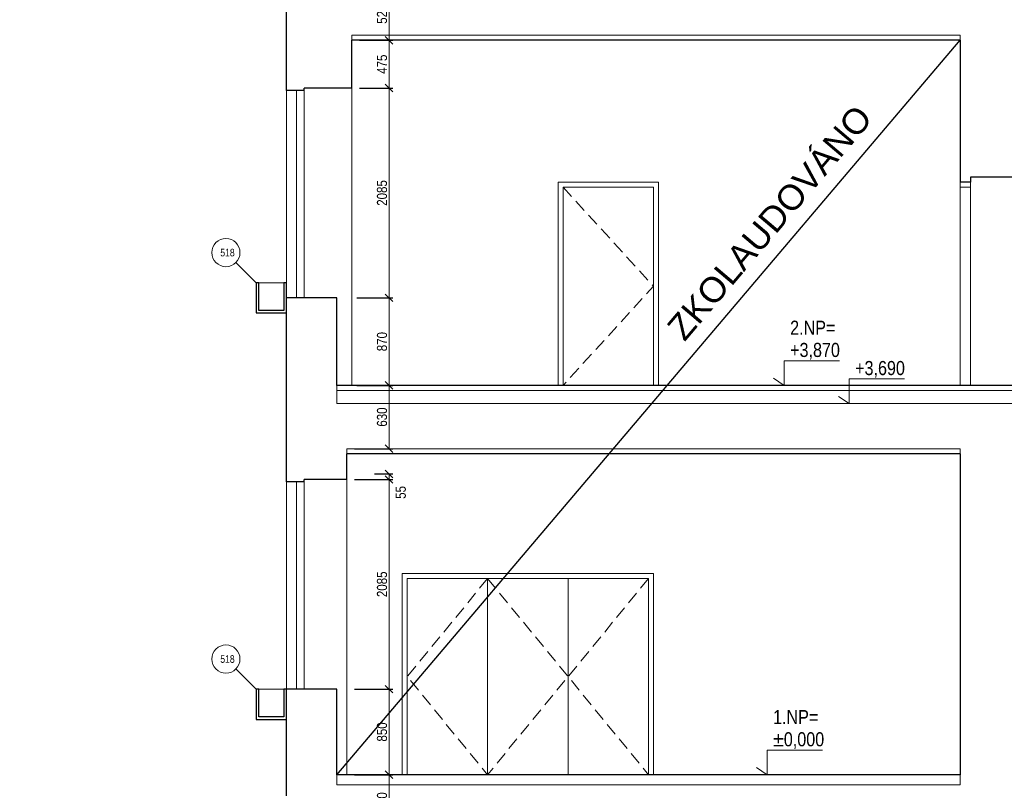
# Model space of a CAD drawing. Header units: millimetres. Extents: x -300958 to -108039, y 30118 to 292543.
# Tile 9 of 256: x -235785 to -225995, y 44214 to 51874. Entities that reach past the tile are written whole.
import ezdxf
from ezdxf.enums import TextEntityAlignment as Align

# ---------------------------------------------------------------- set-up
doc = ezdxf.new("R2010")
doc.units = ezdxf.units.MM
doc.header["$MEASUREMENT"] = 0
doc.linetypes.add('HIDDEN', pattern=[0.375, 0.25, -0.125])
doc.layers.get('0').update_dxf_attribs({"lineweight": 13})
doc.layers.get('Defpoints').update_dxf_attribs({"color": 3, "lineweight": 13})
for name, color, linetype, lineweight in [('dims', 7, 'Continuous', 9), ('ETAPY', 7, 'Continuous', 0), ('Materiály', 1, 'Continuous', 13), ('navrh', 1, 'Continuous', 9), ('PSV', 7, 'Continuous', 13), ('tenka', 7, 'Continuous', 13), ('výškové kóty', 7, 'Continuous', 13), ('walls', 7, 'Continuous', 13)]:
    doc.layers.add(name, color=color, linetype=linetype, lineweight=lineweight)
doc.styles.add('GENERATED_STYLE_8', font='arial.ttf')
doc.styles.add('STYLE-0', font='ARIALN.TTF')
doc.dimstyles.new('arch', dxfattribs={"dimscale": 50, "dimtxt": 2.5, "dimasz": 2.5, "dimexe": 1.25, "dimexo": 0.9, "dimtad": 1, "dimdec": 0, "dimtxsty": 'STYLE-0', "dimblk": 'ARCHTICK', "dimcen": 2.5, "dimadec": 0, "dimazin": 0, "dimtfac": 1, "dimtdec": 0, "dimtmove": 2, "dimatfit": 3, "dimldrblk": 'ARCHTICK', "dimfxl": 0, "dimarcsym": 0})

# ---------------------------------------------------------------- blocks, each defined once
blk = doc.blocks.new('_ArchTick')
at = {"color": 0, "linetype": 'ByBlock', "flags": 128}
blk.add_lwpolyline([(-0.5, -0.5), (0.5, 0.5)], dxfattribs=at)
blk = doc.blocks.new('*D711')
at = {"layer": 'Defpoints', "color": 0, "linetype": 'Continuous'}
for p in [(-232332, 52188.8), (-232482.6, 51668.8), (-232112.6, 51668.8)]:
    blk.add_point(p, dxfattribs=at)
at = {"layer": 'dims', "color": 0, "linetype": 'Continuous', "lineweight": -2}
for p, q in [((-232257, 52188.8), (-232075.1, 52188.8)), ((-232407.6, 51668.8), (-232075.1, 51668.8))]:
    blk.add_line(p, q, dxfattribs=at)
at = {"layer": 'dims', "linetype": 'Continuous', "lineweight": 0}
blk.add_line((-232112.6, 52188.8), (-232112.6, 51668.8), dxfattribs=at)
at = {"layer": 'dims', "linetype": 'Continuous', "lineweight": 0, "xscale": 75, "yscale": 75, "zscale": 75}
for p, rotation in [((-232112.6, 52188.8), 90), ((-232112.6, 51668.8), 270)]:
    blk.add_blockref('_ArchTick', p, dxfattribs=dict(at, rotation=rotation))
at = {"layer": 'dims', "color": 0, "linetype": 'Continuous', "insert": (-232182.4, 51928.8), "char_height": 100, "attachment_point": 5, "rotation": 90, "style": 'STYLE-0'}
blk.add_mtext('520', dxfattribs=at)
blk = doc.blocks.new('*D712')
at = {"layer": 'Defpoints', "color": 0, "linetype": 'Continuous'}
for p in [(-232332, 51668.8), (-232482.6, 51193.8), (-232112.6, 51193.8)]:
    blk.add_point(p, dxfattribs=at)
at = {"layer": 'dims', "color": 0, "linetype": 'Continuous', "lineweight": -2}
for p, q in [((-232257, 51668.8), (-232075.1, 51668.8)), ((-232407.6, 51193.8), (-232075.1, 51193.8))]:
    blk.add_line(p, q, dxfattribs=at)
at = {"layer": 'dims', "linetype": 'Continuous', "lineweight": 0}
blk.add_line((-232112.6, 51668.8), (-232112.6, 51193.8), dxfattribs=at)
at = {"layer": 'dims', "linetype": 'Continuous', "lineweight": 0, "xscale": 75, "yscale": 75, "zscale": 75}
for p, rotation in [((-232112.6, 51668.8), 90), ((-232112.6, 51193.8), 270)]:
    blk.add_blockref('_ArchTick', p, dxfattribs=dict(at, rotation=rotation))
at = {"layer": 'dims', "color": 0, "linetype": 'Continuous', "insert": (-232182.2, 51431.3), "char_height": 100, "attachment_point": 5, "rotation": 90, "style": 'STYLE-0'}
blk.add_mtext('475', dxfattribs=at)
blk = doc.blocks.new('*D713')
at = {"layer": 'Defpoints', "color": 0, "linetype": 'Continuous'}
for p in [(-232332, 51193.8), (-232509.6, 49108.8), (-232112.6, 49108.8)]:
    blk.add_point(p, dxfattribs=at)
at = {"layer": 'dims', "color": 0, "linetype": 'Continuous', "lineweight": -2}
for p, q in [((-232257, 51193.8), (-232075.1, 51193.8)), ((-232434.6, 49108.8), (-232075.1, 49108.8))]:
    blk.add_line(p, q, dxfattribs=at)
at = {"layer": 'dims', "linetype": 'Continuous', "lineweight": 0}
blk.add_line((-232112.6, 51193.8), (-232112.6, 49108.8), dxfattribs=at)
at = {"layer": 'dims', "linetype": 'Continuous', "lineweight": 0, "xscale": 75, "yscale": 75, "zscale": 75}
for p, rotation in [((-232112.6, 51193.8), 90), ((-232112.6, 49108.8), 270)]:
    blk.add_blockref('_ArchTick', p, dxfattribs=dict(at, rotation=rotation))
at = {"layer": 'dims', "color": 0, "linetype": 'Continuous', "insert": (-232182.4, 50151.3), "char_height": 100, "attachment_point": 5, "rotation": 90, "style": 'STYLE-0'}
blk.add_mtext('2085', dxfattribs=at)
blk = doc.blocks.new('*D714')
at = {"layer": 'Defpoints', "color": 0, "linetype": 'Continuous'}
for p in [(-232332, 49108.8), (-232509.6, 48238.8), (-232112.6, 48238.8)]:
    blk.add_point(p, dxfattribs=at)
at = {"layer": 'dims', "color": 0, "linetype": 'Continuous', "lineweight": -2}
for p, q in [((-232257, 49108.8), (-232075.1, 49108.8)), ((-232434.6, 48238.8), (-232075.1, 48238.8))]:
    blk.add_line(p, q, dxfattribs=at)
at = {"layer": 'dims', "linetype": 'Continuous', "lineweight": 0}
blk.add_line((-232112.6, 49108.8), (-232112.6, 48238.8), dxfattribs=at)
at = {"layer": 'dims', "linetype": 'Continuous', "lineweight": 0, "xscale": 75, "yscale": 75, "zscale": 75}
for p, rotation in [((-232112.6, 49108.8), 90), ((-232112.6, 48238.8), 270)]:
    blk.add_blockref('_ArchTick', p, dxfattribs=dict(at, rotation=rotation))
at = {"layer": 'dims', "color": 0, "linetype": 'Continuous', "insert": (-232182.4, 48673.8), "char_height": 100, "attachment_point": 5, "rotation": 90, "style": 'STYLE-0'}
blk.add_mtext('870', dxfattribs=at)
blk = doc.blocks.new('*D715')
at = {"layer": 'Defpoints', "color": 0, "linetype": 'Continuous'}
for p in [(-232332, 48238.8), (-232532.6, 47608.8), (-232112.6, 47608.8)]:
    blk.add_point(p, dxfattribs=at)
at = {"layer": 'dims', "color": 0, "linetype": 'Continuous', "lineweight": -2}
for p, q in [((-232257, 48238.8), (-232075.1, 48238.8)), ((-232457.6, 47608.8), (-232075.1, 47608.8))]:
    blk.add_line(p, q, dxfattribs=at)
at = {"layer": 'dims', "linetype": 'Continuous', "lineweight": 0}
blk.add_line((-232112.6, 48238.8), (-232112.6, 47608.8), dxfattribs=at)
at = {"layer": 'dims', "linetype": 'Continuous', "lineweight": 0, "xscale": 75, "yscale": 75, "zscale": 75}
for p, rotation in [((-232112.6, 48238.8), 90), ((-232112.6, 47608.8), 270)]:
    blk.add_blockref('_ArchTick', p, dxfattribs=dict(at, rotation=rotation))
at = {"layer": 'dims', "color": 0, "linetype": 'Continuous', "insert": (-232182.4, 47923.8), "char_height": 100, "attachment_point": 5, "rotation": 90, "style": 'STYLE-0'}
blk.add_mtext('630', dxfattribs=at)
blk = doc.blocks.new('*D724')
at = {"layer": 'Defpoints', "color": 0, "linetype": 'Continuous'}
for p in [(-232532.6, 47303.8), (-232332, 47358.8), (-232112.6, 47303.8)]:
    blk.add_point(p, dxfattribs=at)
at = {"layer": 'dims', "color": 0, "linetype": 'Continuous', "lineweight": -2}
for p, q in [((-232457.6, 47303.8), (-232075.1, 47303.8)), ((-232257, 47358.8), (-232075.1, 47358.8))]:
    blk.add_line(p, q, dxfattribs=at)
at = {"layer": 'dims', "linetype": 'Continuous', "lineweight": 0}
blk.add_line((-232112.6, 47358.8), (-232112.6, 47303.8), dxfattribs=at)
at = {"layer": 'dims', "linetype": 'Continuous', "lineweight": 0, "xscale": 75, "yscale": 75, "zscale": 75}
for p, rotation in [((-232112.6, 47358.8), 90), ((-232112.6, 47303.8), 270)]:
    blk.add_blockref('_ArchTick', p, dxfattribs=dict(at, rotation=rotation))
at = {"layer": 'dims', "color": 0, "linetype": 'Continuous', "insert": (-231995.9, 47174.8), "char_height": 100, "attachment_point": 5, "rotation": 90, "style": 'STYLE-0'}
blk.add_mtext('55', dxfattribs=at)
blk = doc.blocks.new('*D725')
at = {"layer": 'Defpoints', "color": 0, "linetype": 'Continuous'}
for p in [(-232332, 47303.8), (-232532.6, 45218.8), (-232112.6, 45218.8)]:
    blk.add_point(p, dxfattribs=at)
at = {"layer": 'dims', "color": 0, "linetype": 'Continuous', "lineweight": -2}
for p, q in [((-232257, 47303.8), (-232075.1, 47303.8)), ((-232457.6, 45218.8), (-232075.1, 45218.8))]:
    blk.add_line(p, q, dxfattribs=at)
at = {"layer": 'dims', "linetype": 'Continuous', "lineweight": 0}
blk.add_line((-232112.6, 47303.8), (-232112.6, 45218.8), dxfattribs=at)
at = {"layer": 'dims', "linetype": 'Continuous', "lineweight": 0, "xscale": 75, "yscale": 75, "zscale": 75}
for p, rotation in [((-232112.6, 47303.8), 90), ((-232112.6, 45218.8), 270)]:
    blk.add_blockref('_ArchTick', p, dxfattribs=dict(at, rotation=rotation))
at = {"layer": 'dims', "color": 0, "linetype": 'Continuous', "insert": (-232182.4, 46261.3), "char_height": 100, "attachment_point": 5, "rotation": 90, "style": 'STYLE-0'}
blk.add_mtext('2085', dxfattribs=at)
blk = doc.blocks.new('*D726')
at = {"layer": 'Defpoints', "color": 0, "linetype": 'Continuous'}
for p in [(-232332, 45218.8), (-232532.6, 44368.8), (-232112.6, 44368.8)]:
    blk.add_point(p, dxfattribs=at)
at = {"layer": 'dims', "color": 0, "linetype": 'Continuous', "lineweight": -2}
for p, q in [((-232257, 45218.8), (-232075.1, 45218.8)), ((-232457.6, 44368.8), (-232075.1, 44368.8))]:
    blk.add_line(p, q, dxfattribs=at)
at = {"layer": 'dims', "linetype": 'Continuous', "lineweight": 0}
blk.add_line((-232112.6, 45218.8), (-232112.6, 44368.8), dxfattribs=at)
at = {"layer": 'dims', "linetype": 'Continuous', "lineweight": 0, "xscale": 75, "yscale": 75, "zscale": 75}
for p, rotation in [((-232112.6, 45218.8), 90), ((-232112.6, 44368.8), 270)]:
    blk.add_blockref('_ArchTick', p, dxfattribs=dict(at, rotation=rotation))
at = {"layer": 'dims', "color": 0, "linetype": 'Continuous', "insert": (-232182.4, 44793.8), "char_height": 100, "attachment_point": 5, "rotation": 90, "style": 'STYLE-0'}
blk.add_mtext('850', dxfattribs=at)
blk = doc.blocks.new('*D727')
at = {"layer": 'Defpoints', "color": 0, "linetype": 'Continuous'}
for p in [(-232332, 44368.8), (-232407.6, 43828.8), (-232112.6, 43828.8)]:
    blk.add_point(p, dxfattribs=at)
at = {"layer": 'dims', "color": 0, "linetype": 'Continuous', "lineweight": -2}
for p, q in [((-232257, 44368.8), (-232075.1, 44368.8)), ((-232332.6, 43828.8), (-232075.1, 43828.8))]:
    blk.add_line(p, q, dxfattribs=at)
at = {"layer": 'dims', "linetype": 'Continuous', "lineweight": 0}
blk.add_line((-232112.6, 44368.8), (-232112.6, 43828.8), dxfattribs=at)
at = {"layer": 'dims', "linetype": 'Continuous', "lineweight": 0, "xscale": 75, "yscale": 75, "zscale": 75}
for p, rotation in [((-232112.6, 44368.8), 90), ((-232112.6, 43828.8), 270)]:
    blk.add_blockref('_ArchTick', p, dxfattribs=dict(at, rotation=rotation))
at = {"layer": 'dims', "color": 0, "linetype": 'Continuous', "insert": (-232182.4, 44098.8), "char_height": 100, "attachment_point": 5, "rotation": 90, "style": 'STYLE-0'}
blk.add_mtext('540', dxfattribs=at)

msp = doc.modelspace()

# ---------------------------------------------------------------- hatches: boundary and pattern name
at = {"layer": 'Materiály', "linetype": 'Continuous'}
h = msp.add_hatch(dxfattribs=at)
h.set_pattern_fill('AR-SAND', color=256, scale=25, style=0)
h.set_pattern_definition([(37.5, (0, 0), (-1.574834, 48.170594), [0, -38, 0, -42.5, 0, -40.625]), (7.5, (0, 0), (44.244418, 70.553652), [0, -20.5, 0, -34.25, 0, -13.125]), (327.5, (-30.75, 0), (77.8535465, 0.141476), [0, -12.5, 0, -45, 0, -58.75]), (317.5, (-30.75, 0), (75.153165, 21.94189), [0, -6.25, 0, -29.5, 0, -33.75])])
h.paths.add_polyline_path([(-219232.6, 40918.8), (-222367.6, 40918.8), (-222367.6, 40798.8), (-219232.6, 40798.8)])
h.paths.add_polyline_path([(-222367.6, 40918.8), (-222542.6, 40918.8), (-222542.6, 40818.8), (-222898.7, 40818.8), (-222898.7, 40798.8), (-222367.6, 40798.8)])
h.paths.add_polyline_path([(-222898.7, 40818.8), (-226502.6, 40818.8), (-226502.6, 40718.8), (-223662.6, 40718.8), (-223662.6, 40798.8), (-222928.9, 40798.8)])
h.paths.add_polyline_path([(-222898.7, 40818.8), (-222928.9, 40798.8), (-222898.7, 40798.8)], flags=17)
h.paths.add_polyline_path([(-226502.6, 40818.8), (-229732.6, 40818.8), (-229732.6, 40718.8), (-226502.6, 40718.8)])
h.paths.add_polyline_path([(-229732.6, 40818.8), (-229982.6, 40818.8), (-229982.6, 40718.8), (-229732.6, 40718.8)])
h.paths.add_polyline_path([(-228618.5, 40586.4), (-228618.5, 40820.6), (-228466.4, 40820.6), (-228466.4, 40586.4)], flags=9)
h.paths.add_polyline_path([(-218115.5, 46156.5), (-218115.5, 46451.1), (-217963.3, 46451.1), (-217963.3, 46156.5)], flags=9)
h.paths.add_polyline_path([(-217865.5, 49448.5), (-217865.5, 49799.1), (-217713.3, 49799.1), (-217713.3, 49448.5)], flags=9)
h.paths.add_polyline_path([(-218115.5, 42671.5), (-218115.5, 42966.1), (-217963.3, 42966.1), (-217963.3, 42671.5)], flags=9)
h.paths.add_polyline_path([(-218115.5, 40575.3), (-218115.5, 40862.2), (-217963.3, 40862.2), (-217963.3, 40575.3)], flags=9)
h.paths.add_polyline_path([(-218136.8, 39800.3), (-218136.8, 40031.2), (-217984.6, 40031.2), (-217984.6, 39800.3)], flags=9)
h.paths.add_polyline_path([(-227176.8, 42400.8), (-227176.8, 42696.8), (-227024.7, 42696.8), (-227024.7, 42400.8)], flags=9)
h.paths.add_polyline_path([(-228618.5, 42400.8), (-228618.5, 42696.8), (-228466.4, 42696.8), (-228466.4, 42400.8)], flags=9)
h.paths.add_polyline_path([(-225570.1, 42355.8), (-225570.1, 42651.8), (-225418, 42651.8), (-225418, 42355.8)], flags=9)
h.paths.add_polyline_path([(-228618.5, 40138.1), (-228618.5, 40369), (-228466.4, 40369), (-228466.4, 40138.1)], flags=9)
h.paths.add_polyline_path([(-223678.5, 45816.5), (-223678.5, 46111.1), (-223526.3, 46111.1), (-223526.3, 45816.5)], flags=9)
h.paths.add_polyline_path([(-223678.5, 42455.8), (-223678.5, 42751.8), (-223526.3, 42751.8), (-223526.3, 42455.8)], flags=9)
h.paths.add_polyline_path([(-223678.5, 44036.7), (-223678.5, 44270.9), (-223526.3, 44270.9), (-223526.3, 44036.7)], flags=9)
h.paths.add_polyline_path([(-223678.5, 41315.7), (-223678.5, 41549.9), (-223526.3, 41549.9), (-223526.3, 41315.7)], flags=9)
h.paths.add_polyline_path([(-227074.3, 39380.3), (-227074.3, 39611.2), (-226922.2, 39611.2), (-226922.2, 39380.3)], flags=9)
h.paths.add_polyline_path([(-225483.3, 56100.3), (-224845.8, 56100.3), (-224845.8, 55862), (-225483.3, 55862)], flags=9)
h.paths.add_polyline_path([(-217799.5, 56100.3), (-217162, 56100.3), (-217162, 55862), (-217799.5, 55862)], flags=9)
h.paths.add_polyline_path([(-222994.5, 41275.8), (-222724.1, 41320.6), (-222749.2, 41471.7), (-223019.5, 41426.9)], flags=9)
h.paths.add_polyline_path([(-224212.8, 59339.5), (-222728.2, 59339.5), (-222728.2, 58991.3), (-224212.8, 58991.3)], flags=9)
h.paths.add_polyline_path([(-230100.7, 59346.6), (-228890.4, 59346.6), (-228890.3, 58998.4), (-230100.7, 58998.4)], flags=9)
h.paths.add_polyline_path([(-227728.3, 39096.1), (-227216.5, 39096.1), (-227216.5, 38857.8), (-227728.3, 38857.8)], flags=9)
h.paths.add_polyline_path([(-229521.5, 42668.8), (-228646.4, 42668.8), (-228646.4, 42177.8), (-229521.5, 42177.8)], flags=9)
h.paths.add_polyline_path([(-229322, 39948.7), (-228810.3, 39948.7), (-228810.3, 39710.5), (-229322, 39710.5)], flags=9)
h.paths.add_polyline_path([(-229285, 39872.4), (-227602.3, 39872.5), (-227602.3, 39524.3), (-229285, 39524.3)], flags=9)
h.paths.add_polyline_path([(-231871.2, 39605.7), (-230192.3, 39605.7), (-230192.3, 38829), (-231871.2, 38829)], flags=9)
h.paths.add_polyline_path([(-229212.6, 39430.4), (-228112.8, 39430.4), (-228112.8, 38939.4), (-229212.6, 38939.4)], flags=9)
h.paths.add_polyline_path([(-233846.9, 39398.6), (-232194.7, 39398.7), (-232194.7, 39050.5), (-233846.9, 39050.5)], flags=9)
h.paths.add_polyline_path([(-229098.4, 54999.1), (-228349.1, 54999.2), (-228349.1, 54793.9), (-229098.4, 54793.8)], flags=9)
h.paths.add_polyline_path([(-229098.4, 55194.7), (-228379.6, 55194.8), (-228379.6, 54989.5), (-229098.4, 54989.4)], flags=9)
h.paths.add_polyline_path([(-211403.8, 40426), (-207613.8, 40426), (-207613.8, 40280), (-211403.8, 40280)], flags=9)
h.paths.add_polyline_path([(-206340.2, 40408.8), (-205613.8, 40408.8), (-205613.8, 40276.4), (-206340.2, 40276.4)], flags=9)
h.paths.add_polyline_path([(-211944.7, 52318), (-208955.3, 52318), (-208955.3, 52112.7), (-211944.6, 52112.6)], flags=9)
h.paths.add_polyline_path([(-212402.3, 52316.9), (-212270.1, 52316.9), (-212270.1, 52111.6), (-212402.3, 52111.6)], flags=9)
h.paths.add_polyline_path([(-212399.3, 52662.7), (-210098.7, 52662.9), (-210098.7, 52433.7), (-212399.3, 52433.6)], flags=9)
h.paths.add_polyline_path([(-220630.7, 56606.8), (-220295.6, 56606.8), (-220295.6, 56393.9), (-220630.7, 56393.9)], flags=9)
h.paths.add_polyline_path([(-223459.2, 56606.8), (-223124.1, 56606.8), (-223124.1, 56393.9), (-223459.2, 56393.9)], flags=9)
h.paths.add_polyline_path([(-227896.5, 56606.8), (-227561.4, 56606.8), (-227561.4, 56393.9), (-227896.5, 56393.9)], flags=9)
h.paths.add_polyline_path([(-212960.2, 39626), (-207707.7, 39626), (-207707.7, 39449.1), (-212960.2, 39449.1)], flags=9)
h.paths.add_polyline_path([(-224446.6, 39806.1), (-223934.8, 39806.1), (-223934.8, 39567.8), (-224446.6, 39567.8)], flags=9)
h.paths.add_polyline_path([(-232371.6, 57607.3), (-232121.2, 57607.3), (-232121.2, 57392.4), (-232371.6, 57392.4)], flags=9)
h.paths.add_polyline_path([(-222875.9, 40785.2), (-222364.2, 40785.2), (-222364.2, 40546.9), (-222875.9, 40546.9)], flags=9)
h.paths.add_polyline_path([(-222765.6, 57706.6), (-222510.3, 57706.6), (-222510.3, 57493.7), (-222765.6, 57493.7)], flags=9)
h.paths.add_polyline_path([(-219976.4, 54526.6), (-219743.2, 54526.6), (-219743.2, 54316.1), (-219976.4, 54316.1)], flags=9)
h.paths.add_polyline_path([(-234807.9, 41176.1), (-234296.1, 41176.1), (-234296.1, 40937.8), (-234807.9, 40937.8)], flags=9)
h.paths.add_polyline_path([(-230316.5, 54706.6), (-230083.2, 54706.6), (-230083.2, 54496.1), (-230316.5, 54496.1)], flags=9)
h.paths.add_polyline_path([(-222765.6, 54656.6), (-222532.4, 54656.6), (-222532.4, 54446.1), (-222765.6, 54446.1)], flags=9)
h.paths.add_polyline_path([(-225469.3, 51678), (-224951.4, 50215.3), (-225305.9, 50089.8), (-225823.8, 51552.5)], flags=9)
h.paths.add_polyline_path([(-224953.9, 47502.8), (-223579.2, 46845.2), (-223741.5, 46506), (-225116.2, 47163.6)], flags=9)
h.paths.add_polyline_path([(-222744.2, 58941.1), (-222105.4, 58941.1), (-222105.4, 58702.8), (-222744.2, 58702.8)], flags=9)
h.paths.add_polyline_path([(-215943.5, 44706.8), (-214705.1, 44706.8), (-214705.1, 44492), (-215943.5, 44492)], flags=9)
h.paths.add_polyline_path([(-215922.4, 44486.1), (-215410.6, 44486.1), (-215410.6, 44247.8), (-215922.4, 44247.8)], flags=9)
h.paths.add_polyline_path([(-212583.5, 43296.6), (-206340.8, 43296.8), (-206340.8, 43091.4), (-212583.5, 43091.3)], flags=9)
h.paths.add_polyline_path([(-211884.3, 45150.9), (-210798.1, 45150.9), (-210798.1, 45035.8), (-211884.3, 45035.8)], flags=9)
h.paths.add_polyline_path([(-212583.9, 41696.2), (-208047.8, 41696.2), (-208047.8, 41490.9), (-212583.9, 41490.8)], flags=9)
h.paths.add_polyline_path([(-212583.9, 41890.3), (-205727.7, 41890.4), (-205727.7, 41685.1), (-212583.9, 41684.9)], flags=9)
h.paths.add_polyline_path([(-212583.5, 42083.9), (-206291.2, 42084.1), (-206291.2, 41878.7), (-212583.5, 41878.6)], flags=9)
h.paths.add_polyline_path([(-212583.5, 42298.8), (-205719.8, 42298.9), (-205719.8, 42093.6), (-212583.5, 42093.5)], flags=9)
h.paths.add_polyline_path([(-212583.5, 42498.8), (-206659.3, 42498.9), (-206659.3, 42293.6), (-212583.5, 42293.5)], flags=9)
h.paths.add_polyline_path([(-212583.5, 42698.8), (-205800.6, 42698.9), (-205800.6, 42493.6), (-212583.5, 42493.5)], flags=9)
h.paths.add_polyline_path([(-212583.5, 42898.8), (-205891.3, 42898.9), (-205891.3, 42693.6), (-212583.5, 42693.5)], flags=9)
h.paths.add_polyline_path([(-212583.5, 43098.8), (-205573.6, 43098.9), (-205573.6, 42893.6), (-212583.5, 42893.5)], flags=9)
h.paths.add_polyline_path([(-212573.1, 43911), (-210695.1, 43911.1), (-210695.1, 43682), (-212573.1, 43681.8)], flags=9)
h.paths.add_polyline_path([(-212583.5, 43499), (-205582.7, 43499.1), (-205582.7, 43293.8), (-212583.5, 43293.6)], flags=9)
h.paths.add_polyline_path([(-212583.5, 43699), (-205754.1, 43699.1), (-205754.1, 43493.8), (-212583.5, 43493.6)], flags=9)
h.paths.add_polyline_path([(-211884, 46664.7), (-211108, 46664.7), (-211108, 46549.6), (-211884, 46549.6)], flags=9)
h.paths.add_polyline_path([(-211884.1, 46291), (-211034.2, 46291), (-211034.2, 46158.3), (-211884.1, 46158.3)], flags=9)
h.paths.add_polyline_path([(-211884.3, 45632.8), (-209796.3, 45632.8), (-209796.3, 45335.4), (-211884.3, 45335.4)], flags=9)
h.paths.add_polyline_path([(-211884.2, 46006.5), (-210395.8, 46006.5), (-210395.8, 45729.8), (-211884.2, 45729.8)], flags=9)
h.paths.add_polyline_path([(-211884, 47038.4), (-210639, 47038.4), (-210639, 46905.7), (-211884, 46905.7)], flags=9)
h.paths.add_polyline_path([(-212528.4, 47501.1), (-210602.8, 47501.2), (-210602.8, 47272), (-212528.4, 47271.9)], flags=9)
h.paths.add_polyline_path([(-234504.8, 39526.1), (-233993, 39526.1), (-233993, 39287.8), (-234504.8, 39287.8)], flags=9)
h.paths.add_polyline_path([(-233114.3, 40874.9), (-232589.7, 40874.9), (-232589.7, 40669.5), (-233114.3, 40669.5)], flags=9)
h.paths.add_polyline_path([(-225389.8, 39975.2), (-224878.1, 39975.2), (-224878.1, 39736.9), (-225389.8, 39736.9)], flags=9)
h.paths.add_polyline_path([(-220079.8, 40765.2), (-219568, 40765.2), (-219568, 40526.9), (-220079.8, 40526.9)], flags=9)
h.paths.add_polyline_path([(-228214.4, 39945.2), (-227702.6, 39945.2), (-227702.6, 39706.9), (-228214.4, 39706.9)], flags=9)
h.paths.add_polyline_path([(-229353, 46153.4), (-229129.3, 46153.4), (-229129.3, 45948.1), (-229353, 45948.1)], flags=9)
h.paths.add_polyline_path([(-229101.5, 45719.1), (-226775, 45719), (-226775, 45513.7), (-229101.5, 45513.8)], flags=9)
h.paths.add_polyline_path([(-229112.9, 46370.7), (-226775, 46370.6), (-226775, 46165.3), (-229112.9, 46165.3)], flags=9)
h.paths.add_polyline_path([(-215953.6, 41926.8), (-214723.9, 41926.8), (-214723.9, 41712), (-215953.6, 41712)], flags=9)
h.paths.add_polyline_path([(-215963.8, 41706.1), (-215452, 41706.1), (-215452, 41467.8), (-215963.8, 41467.8)], flags=9)
h.paths.add_polyline_path([(-234012.5, 43127.9), (-233811.8, 43132.3), (-233807.3, 42927), (-234008, 42922.6)], flags=9)
h.paths.add_polyline_path([(-235655.8, 43597.5), (-234388.3, 43597.6), (-234388.3, 43392.2), (-235655.8, 43392.2)], flags=9)
h.paths.add_polyline_path([(-234259.8, 56606.8), (-233693.9, 56606.8), (-233693.9, 56358.2), (-234259.8, 56358.2)], flags=9)
h.paths.add_polyline_path([(-234259.8, 56386.1), (-233622.3, 56386.1), (-233622.3, 56147.8), (-234259.8, 56147.8)], flags=9)
h.paths.add_polyline_path([(-233571.2, 43395.1), (-233325, 43395.1), (-233325, 43182.1), (-233571.2, 43182.1)], flags=9)
h.paths.add_polyline_path([(-218007.4, 61282.7), (-217166.6, 61282.7), (-217166.6, 60934.5), (-218007.4, 60934.5)], flags=9)
h.paths.add_polyline_path([(-224774, 61282.7), (-223933.3, 61282.7), (-223933.3, 60934.5), (-224774, 60934.5)], flags=9)
h.paths.add_polyline_path([(-234075.4, 44078.9), (-233813.7, 44078.9), (-233813.7, 43873.6), (-234075.4, 43873.6)], flags=9)
h.paths.add_polyline_path([(-234075.4, 44296.1), (-233889.9, 44296.1), (-233889.9, 44090.7), (-234075.4, 44090.7)], flags=9)
h.paths.add_polyline_path([(-235655.8, 44078.9), (-234289.3, 44078.9), (-234289.3, 43873.6), (-235655.8, 43873.6)], flags=9)
h.paths.add_polyline_path([(-235655.8, 44296.1), (-234194, 44296.1), (-234194, 44090.8), (-235655.8, 44090.7)], flags=9)
h.paths.add_polyline_path([(-234075.4, 44513.3), (-233889.9, 44513.3), (-233889.9, 44307.9), (-234075.4, 44307.9)], flags=9)
h.paths.add_polyline_path([(-235655.8, 44513.3), (-234681.7, 44513.3), (-234681.7, 44308), (-235655.8, 44307.9)], flags=9)
h.paths.add_polyline_path([(-235785.4, 44866.2), (-235539.2, 44866.2), (-235539.2, 44656.2), (-235785.4, 44656.2)], flags=9)
h.paths.add_polyline_path([(-228354.8, 46805), (-226775, 46805), (-226775, 46599.7), (-228354.8, 46599.7)], flags=9)
h.paths.add_polyline_path([(-229240.8, 46805), (-229127.6, 46805), (-229127.6, 46599.7), (-229240.8, 46599.7)], flags=9)
h.paths.add_polyline_path([(-226873.1, 47320.6), (-226627.7, 47320.6), (-226627.7, 47110), (-226873.1, 47110)], flags=9)
h.paths.add_polyline_path([(-229278.9, 47022.2), (-229127.6, 47022.2), (-229127.6, 46816.8), (-229278.9, 46816.8)], flags=9)
h.paths.add_polyline_path([(-229379.6, 45936.2), (-229129.3, 45936.2), (-229129.3, 45730.9), (-229379.6, 45730.9)], flags=9)
h.paths.add_polyline_path([(-227878.6, 45936.3), (-226775, 45936.2), (-226775, 45730.9), (-227878.6, 45730.9)], flags=9)
h.paths.add_polyline_path([(-227124.3, 46153.4), (-226775, 46153.4), (-226775, 45948.1), (-227124.3, 45948.1)], flags=9)
h.paths.add_polyline_path([(-228236.7, 46587.8), (-226775, 46587.8), (-226775, 46382.5), (-228236.7, 46382.5)], flags=9)
h.paths.add_polyline_path([(-229036.1, 45501.9), (-226778.1, 45501.9), (-226778.1, 45296.6), (-229036.1, 45296.5)], flags=9)
h.paths.add_polyline_path([(-229017.4, 45284.7), (-226805.2, 45284.7), (-226805.2, 45079.4), (-229017.4, 45079.3)], flags=9)
h.paths.add_polyline_path([(-229377.9, 45284.7), (-229127.6, 45284.7), (-229127.6, 45079.3), (-229377.9, 45079.3)], flags=9)
h.paths.add_polyline_path([(-229377.9, 45501.9), (-229127.6, 45501.9), (-229127.6, 45296.5), (-229377.9, 45296.5)], flags=9)
h.paths.add_polyline_path([(-229236.9, 46587.8), (-229127.6, 46587.8), (-229127.6, 46382.5), (-229237, 46382.5)], flags=9)
h.paths.add_polyline_path([(-229240.8, 45719), (-229127.6, 45719), (-229127.6, 45513.7), (-229240.8, 45513.7)], flags=9)
h.paths.add_polyline_path([(-228709.1, 47022.2), (-226775, 47022.2), (-226775, 46816.8), (-228709.1, 46816.9)], flags=9)
h.paths.add_polyline_path([(-229377.9, 46370.6), (-229127.6, 46370.6), (-229127.6, 46165.3), (-229377.9, 46165.3)], flags=9)
h.paths.add_polyline_path([(-230281.6, 41946.8), (-230036.3, 41946.8), (-230036.3, 41736.3), (-230281.6, 41736.3)], flags=9)
h.paths.add_polyline_path([(-225071.7, 42046.8), (-224825.5, 42046.8), (-224825.5, 41833.9), (-225071.7, 41833.9)], flags=9)
h.paths.add_polyline_path([(-216440.4, 57388.8), (-215794, 57388.8), (-215794, 57183.5), (-216440.4, 57183.5)], flags=9)
h.paths.add_polyline_path([(-218704.2, 59776.1), (-218066.7, 59776.1), (-218066.7, 59537.8), (-218704.2, 59537.8)], flags=9)
h.paths.add_polyline_path([(-227540.8, 61663.4), (-226903.3, 61663.4), (-226903.3, 61425.1), (-227540.8, 61425.1)], flags=9)
h.paths.add_polyline_path([(-230082.8, 61183.8), (-229445.3, 61183.8), (-229445.3, 60945.5), (-230082.8, 60945.5)], flags=9)
h.paths.add_polyline_path([(-221795.9, 56100.3), (-221158.4, 56100.3), (-221158.4, 55862), (-221795.9, 55862)], flags=9)
h.paths.add_polyline_path([(-216092.7, 54751.1), (-214947.1, 54751.1), (-214947.1, 54545.8), (-216092.7, 54545.8)], flags=9)
h.paths.add_polyline_path([(-223347.4, 51527.2), (-222095.2, 50658.8), (-222309.5, 50349.8), (-223561.7, 51218.2)], flags=9)
h.paths.add_polyline_path([(-231266.1, 47456.3), (-229952, 46684.6), (-230142.4, 46360.4), (-231456.5, 47132)], flags=9)
h.paths.add_polyline_path([(-212960.2, 39860.2), (-207827.6, 39860.2), (-207827.6, 39683.2), (-212960.2, 39683.2)], flags=9)
h.paths.add_polyline_path([(-205897.1, 39234.1), (-205613.8, 39234.1), (-205613.8, 39120), (-205897.1, 39120)], flags=9)
h.paths.add_polyline_path([(-212951.3, 40126), (-209962.4, 40126), (-209962.4, 39979.7), (-212951.3, 39979.7)], flags=9)
h.paths.add_polyline_path([(-209332.7, 40726), (-205613.8, 40726), (-205613.8, 40579.7), (-209332.7, 40579.7)], flags=9)
h.paths.add_polyline_path([(-209715.7, 40926), (-205632.2, 40926), (-205632.2, 40779.7), (-209715.7, 40779.7)], flags=9)
h.paths.add_polyline_path([(-207451.3, 40126), (-207002.2, 40126), (-207002.2, 39993.3), (-207451.3, 39993.3)], flags=9)
h.paths.add_polyline_path([(-207451.3, 39251.3), (-206949, 39251.3), (-206949, 39118.6), (-207451.3, 39118.6)], flags=9)
h.paths.add_polyline_path([(-207451.3, 38951.3), (-206583.2, 38951.3), (-206583.2, 38818.6), (-207451.3, 38818.6)], flags=9)
h.paths.add_polyline_path([(-205802.5, 38934.6), (-205607.6, 38934.6), (-205607.6, 38782.4), (-205802.5, 38782.4)], flags=9)
h.paths.add_polyline_path([(-207451.3, 40408.8), (-207057.4, 40408.8), (-207057.4, 40295), (-207451.3, 40295)], flags=9)
h.paths.add_polyline_path([(-212951.3, 39251.3), (-212494.7, 39251.3), (-212494.7, 39118.6), (-212951.3, 39118.6)], flags=9)
h.paths.add_polyline_path([(-212951.3, 40408.8), (-212389.4, 40408.8), (-212389.4, 40293.7), (-212951.3, 40293.7)], flags=9)
h.paths.add_polyline_path([(-212951.3, 40908.8), (-212231.3, 40908.8), (-212231.3, 40793.7), (-212951.3, 40793.7)], flags=9)
h.paths.add_polyline_path([(-207083.8, 40111.1), (-205665.8, 40111.1), (-205665.8, 39742.6), (-207083.8, 39742.6)], flags=9)
h.paths.add_polyline_path([(-212963.9, 39061), (-210629.7, 39061), (-210629.7, 38839.8), (-212963.9, 38839.8)], flags=9)
h.paths.add_polyline_path([(-223048.5, 61571.2), (-222336.1, 61571.2), (-222336.1, 61324.9), (-223048.5, 61324.9)], flags=9)
h.paths.add_polyline_path([(-223048.5, 61350.4), (-222410.9, 61350.4), (-222410.9, 61112.1), (-223048.5, 61112.1)], flags=9)
h.paths.add_polyline_path([(-227733.4, 59870.8), (-227448.4, 60037.6), (-227344.7, 59860.4), (-227629.7, 59693.6)], flags=9)
h.paths.add_polyline_path([(-218637.6, 41946.8), (-218152.4, 41946.8), (-218152.4, 41736.3), (-218637.6, 41736.3)], flags=9)
h.paths.add_polyline_path([(-218722.8, 41726.1), (-218211, 41726.1), (-218211, 41487.8), (-218722.8, 41487.8)], flags=9)
h.paths.add_polyline_path([(-218637.6, 45046.8), (-218143.6, 45046.8), (-218143.6, 44836.3), (-218637.6, 44836.3)], flags=9)
h.paths.add_polyline_path([(-218722.8, 44826.1), (-218159.4, 44826.1), (-218159.4, 44587.8), (-218722.8, 44587.8)], flags=9)
h.paths.add_polyline_path([(-218722.8, 56296.1), (-218085.2, 56296.1), (-218085.2, 56057.8), (-218722.8, 56057.8)], flags=9)
h.paths.add_polyline_path([(-218722.8, 56516.8), (-218213.5, 56516.8), (-218213.5, 56306.8), (-218722.8, 56306.8)], flags=9)
h.paths.add_polyline_path([(-218722.8, 52906.8), (-218218.1, 52906.8), (-218218.1, 52693.9), (-218722.8, 52693.9)], flags=9)
h.paths.add_polyline_path([(-218637.6, 48916.8), (-218130.9, 48916.8), (-218130.9, 48706.3), (-218637.6, 48706.3)], flags=9)
h.paths.add_polyline_path([(-218722.8, 52686.1), (-218174.4, 52686.1), (-218174.4, 52447.8), (-218722.8, 52447.8)], flags=9)
h.paths.add_polyline_path([(-218722.8, 48696.1), (-218174.4, 48696.1), (-218174.4, 48457.8), (-218722.8, 48457.8)], flags=9)
h.paths.add_polyline_path([(-234970, 43183.1), (-234458.3, 43183.1), (-234458.3, 42944.8), (-234970, 42944.8)], flags=9)
h.paths.add_polyline_path([(-222692.2, 56296.1), (-222054.7, 56296.1), (-222054.7, 56057.8), (-222692.2, 56057.8)], flags=9)
h.paths.add_polyline_path([(-222692.2, 56516.8), (-222182.9, 56516.8), (-222182.9, 56306.8), (-222692.2, 56306.8)], flags=9)
h.paths.add_polyline_path([(-231290, 51524.2), (-229952, 50738.4), (-230142.4, 50414.2), (-231480.4, 51199.9)], flags=9)
h.paths.add_polyline_path([(-220079.8, 40126.1), (-219568, 40126.1), (-219568, 39887.8), (-220079.8, 39887.8)], flags=9)
h.paths.add_polyline_path([(-228354.7, 48516.1), (-227806.4, 48516.1), (-227806.4, 48277.8), (-228354.7, 48277.8)], flags=9)
h.paths.add_polyline_path([(-227012.9, 52486.1), (-226464.5, 52486.1), (-226464.5, 52247.8), (-227012.9, 52247.8)], flags=9)
h.paths.add_polyline_path([(-230335.5, 52956.8), (-230088.9, 52956.8), (-230088.9, 52743.9), (-230335.5, 52743.9)], flags=9)
h.paths.add_polyline_path([(-222783.5, 52913.4), (-222536.9, 52913.4), (-222536.9, 52700.5), (-222783.5, 52700.5)], flags=9)
h.paths.add_polyline_path([(-218820.6, 40626.1), (-218308.8, 40626.1), (-218308.8, 40387.8), (-218820.6, 40387.8)], flags=9)
h.paths.add_polyline_path([(-227728.3, 41946.8), (-227243.2, 41946.8), (-227243.2, 41736.3), (-227728.3, 41736.3)], flags=9)
h.paths.add_polyline_path([(-227728.3, 41726.1), (-227216.5, 41726.1), (-227216.5, 41487.8), (-227728.3, 41487.8)], flags=9)
h.paths.add_polyline_path([(-227728.3, 52866.8), (-227223.6, 52866.8), (-227223.6, 52653.9), (-227728.3, 52653.9)], flags=9)
h.paths.add_polyline_path([(-229001, 48916.8), (-228494.4, 48916.8), (-228494.4, 48706.3), (-229001, 48706.3)], flags=9)
h.paths.add_polyline_path([(-228329.7, 45046.8), (-227835.8, 45046.8), (-227835.8, 44836.3), (-228329.7, 44836.3)], flags=9)
h.paths.add_polyline_path([(-227728.3, 52646.1), (-227179.9, 52646.1), (-227179.9, 52407.8), (-227728.3, 52407.8)], flags=9)
h.paths.add_polyline_path([(-229001, 48696.1), (-228452.7, 48696.1), (-228452.7, 48457.8), (-229001, 48457.8)], flags=9)
h.paths.add_polyline_path([(-228329.7, 44826.1), (-227766.4, 44826.1), (-227766.4, 44587.8), (-228329.7, 44587.8)], flags=9)

# ---------------------------------------------------------------- linework, layer by layer
at = {"layer": 'ETAPY', "linetype": 'Continuous', "lineweight": 30}
msp.add_line((-232632.6, 44368.8), (-226432.6, 51668.8), dxfattribs=at)
at = {"layer": 'Materiály', "linetype": 'Continuous', "lineweight": 0}
for p, q in [((-232482.6, 51718.8), (-232482.6, 51668.8)), ((-226432.6, 51718.8), (-232482.6, 51718.8))]:
    msp.add_line(p, q, dxfattribs=at)
at = {"layer": 'navrh', "linetype": 'Continuous'}
for p, q in [((-233032.6, 51168.8), (-233032.6, 49108.8)), ((-232957.6, 51168.8), (-232957.6, 49108.8)), ((-233157.6, 49258.8), (-233407.6, 49258.8)), ((-233032.6, 47278.8), (-233032.6, 45218.8)), ((-232957.6, 47278.8), (-232957.6, 45218.8)), ((-233157.6, 45218.8), (-233407.6, 45218.8))]:
    msp.add_line(p, q, dxfattribs=at)
at = {"layer": 'navrh', "linetype": 'Continuous', "lineweight": 30, "flags": 128}
for points in [[(-233132.6, 48958.8), (-233132.6, 49258.8), (-233157.6, 49258.8), (-233157.6, 48983.8), (-233407.6, 48983.8), (-233407.6, 49258.8), (-233432.6, 49258.8), (-233432.6, 48958.8), (-233132.6, 48958.8)], [(-233132.6, 44918.8), (-233132.6, 45218.8), (-233157.6, 45218.8), (-233157.6, 44943.8), (-233407.6, 44943.8), (-233407.6, 45218.8), (-233432.6, 45218.8), (-233432.6, 44918.8), (-233132.6, 44918.8)]]:
    msp.add_lwpolyline(points, dxfattribs=at)
at = {"layer": 'PSV', "linetype": 'Continuous', "lineweight": 0}
for p, q in [((-233634.8, 49461), (-233432.6, 49258.8)), ((-233634.8, 45421), (-233432.6, 45218.8))]:
    msp.add_line(p, q, dxfattribs=at)
for centre in [(-233735.1, 49558.8), (-233735.1, 45518.8)]:
    msp.add_circle(centre, 140.1, dxfattribs=at)
at = {"layer": 'tenka', "linetype": 'Continuous'}
for p, q in [((-232482.6, 51718.8), (-232482.6, 51668.8)), ((-226432.6, 51718.8), (-232482.6, 51718.8)), ((-226432.6, 51668.8), (-226432.6, 51718.8)), ((-233132.6, 51168.8), (-233132.6, 49108.8)), ((-232482.6, 51193.8), (-232482.6, 48238.8)), ((-230432.6, 50258.8), (-229432.6, 50258.8)), ((-230432.6, 50258.8), (-230432.6, 48238.8)), ((-229432.6, 50258.8), (-229432.6, 48238.8)), ((-226432.6, 50258.8), (-226432.6, 48238.8)), ((-226332.6, 50258.8), (-226332.6, 48238.8)), ((-230382.6, 50208.8), (-229482.6, 50208.8)), ((-230382.6, 50208.8), (-230382.6, 48238.8)), ((-229482.6, 50208.8), (-229482.6, 48238.8)), ((-232532.6, 47558.8), (-232532.6, 47608.8)), ((-226432.6, 47608.8), (-232532.6, 47608.8)), ((-226432.6, 47558.8), (-226432.6, 47608.8)), ((-232532.6, 47303.8), (-232532.6, 44368.8)), ((-233132.6, 47278.8), (-233132.6, 45218.8)), ((-231982.6, 46368.8), (-231982.6, 44368.8)), ((-229482.6, 46368.8), (-231982.6, 46368.8)), ((-229532.6, 46318.8), (-231932.6, 46318.8)), ((-231932.6, 46318.8), (-231932.6, 44368.8)), ((-231132.6, 46318.8), (-231132.6, 44368.8)), ((-230332.6, 46318.8), (-230332.6, 44368.8)), ((-229532.6, 46318.8), (-229532.6, 44368.8)), ((-229482.6, 46368.8), (-229482.6, 44368.8)), ((-226432.6, 44368.8), (-226432.6, 44268.8))]:
    msp.add_line(p, q, dxfattribs=at)
at = {"layer": 'tenka', "linetype": 'Continuous', "lineweight": 0}
for p, q in [((-226332.6, 50208.8), (-226432.6, 50208.8)), ((-232632.6, 48238.8), (-232632.6, 48058.8)), ((-219082.6, 48188.8), (-232632.6, 48188.8)), ((-219082.6, 48058.8), (-232632.6, 48058.8)), ((-232632.6, 44368.8), (-232632.6, 44268.8)), ((-226432.6, 44268.8), (-232632.6, 44268.8))]:
    msp.add_line(p, q, dxfattribs=at)
at = {"layer": 'tenka', "linetype": 'HIDDEN', "ltscale": 500, "flags": 128}
for points in [[(-230382.6, 50208.8), (-229482.6, 49223.8), (-230382.6, 48238.8)], [(-231132.6, 46318.8), (-231932.6, 45343.8), (-231132.6, 44368.8)], [(-231132.6, 46318.8), (-230332.6, 45343.8), (-231132.6, 44368.8)], [(-229532.6, 46318.8), (-230332.6, 45343.8), (-229532.6, 44368.8)]]:
    msp.add_lwpolyline(points, dxfattribs=at)
at = {"layer": 'výškové kóty', "linetype": 'Continuous', "lineweight": 0, "flags": 128}
for points in [[(-227633.8, 48484.2), (-228182.5, 48484.2), (-228182.5, 48238.8), (-228288.9, 48309.2)], [(-226987.5, 48304.2), (-227536.2, 48304.2), (-227536.2, 48058.8), (-227642.6, 48129.2)], [(-227803.8, 44614.2), (-228352.5, 44614.2), (-228352.5, 44368.8), (-228458.9, 44439.2)]]:
    msp.add_lwpolyline(points, dxfattribs=at)
at = {"layer": 'walls', "linetype": 'Continuous', "lineweight": 30}
for p, q in [((-233132.6, 51168.8), (-233132.6, 52798.8)), ((-232482.6, 51193.8), (-232482.6, 51668.8)), ((-226432.6, 51668.8), (-232482.6, 51668.8)), ((-226432.6, 51668.8), (-226432.6, 50258.8)), ((-232957.6, 51168.8), (-233132.6, 51168.8)), ((-232482.6, 51193.8), (-232957.6, 51193.8)), ((-232957.6, 51168.8), (-232957.6, 51193.8)), ((-226332.6, 50258.8), (-226432.6, 50258.8)), ((-226332.6, 50308.8), (-226332.6, 50258.8)), ((-225912.6, 50308.8), (-226332.6, 50308.8)), ((-233132.6, 47278.8), (-233132.6, 49108.8)), ((-232632.6, 49108.8), (-233132.6, 49108.8)), ((-232632.6, 48238.8), (-232632.6, 49108.8)), ((-219232.6, 48238.8), (-232632.6, 48238.8)), ((-232532.6, 47303.8), (-232532.6, 47558.8)), ((-226432.6, 47558.8), (-232532.6, 47558.8)), ((-226432.6, 47558.8), (-226432.6, 44368.8)), ((-232532.6, 47303.8), (-232957.6, 47303.8)), ((-232957.6, 47278.8), (-232957.6, 47303.8)), ((-232957.6, 47278.8), (-233132.6, 47278.8)), ((-233132.6, 44158.8), (-233132.6, 45218.8)), ((-232632.6, 45218.8), (-233132.6, 45218.8)), ((-232632.6, 44368.8), (-232632.6, 45218.8)), ((-226432.6, 44368.8), (-232632.6, 44368.8))]:
    msp.add_line(p, q, dxfattribs=at)

# ---------------------------------------------------------------- texts
at = {"layer": 'ETAPY', "linetype": 'Continuous', "lineweight": 30, "insert": (-229365.4, 48828.6), "char_height": 250, "width": 3028.272, "attachment_point": 1, "rotation": 49.69219, "style": 'GENERATED_STYLE_8'}
msp.add_mtext('\\A1;ZKOLAUDOVÁNO', dxfattribs=at)
at = {"layer": 'PSV', "linetype": 'Continuous', "lineweight": 0, "style": 'STYLE-0'}
for p in [(-233719.2, 49558.8), (-233719.2, 45518.8)]:
    msp.add_text('518', height=75, dxfattribs=at).set_placement(p, align=Align.MIDDLE_CENTER)
at = {"layer": 'výškové kóty', "linetype": 'Continuous', "lineweight": 0, "char_height": 140, "width": 1046.843, "attachment_point": 1, "style": 'STYLE-0'}
for s, insert in [('2.NP=', (-228124.7, 48881.8)), ('+3,870', (-228124.7, 48661.1)), ('+3,690', (-227478.4, 48481.1)), ('1.NP=', (-228294.7, 45011.8)), ('±0,000', (-228294.7, 44791.1))]:
    msp.add_mtext(s, dxfattribs=dict(at, insert=insert))

# ---------------------------------------------------------------- dimensions: what is measured, and where the dimension line sits
at = {"layer": 'dims', "linetype": 'Continuous'}
for base, p1, p2, picture, middle in [((-232112.6, 51668.8), (-232332, 52188.8), (-232482.6, 51668.8), '*D711', (-232182.4, 51928.8)), ((-232112.6, 51193.8), (-232332, 51668.8), (-232482.6, 51193.8), '*D712', (-232182.2, 51431.3)), ((-232112.6, 49108.8), (-232332, 51193.8), (-232509.6, 49108.8), '*D713', (-232182.4, 50151.3)), ((-232112.6, 48238.8), (-232332, 49108.8), (-232509.6, 48238.8), '*D714', (-232182.4, 48673.8)), ((-232112.6, 47608.8), (-232332, 48238.8), (-232532.6, 47608.8), '*D715', (-232182.4, 47923.8)), ((-232112.6, 45218.8), (-232332, 47303.8), (-232532.6, 45218.8), '*D725', (-232182.4, 46261.3)), ((-232112.6, 44368.8), (-232332, 45218.8), (-232532.6, 44368.8), '*D726', (-232182.4, 44793.8)), ((-232112.6, 43828.8), (-232332, 44368.8), (-232407.6, 43828.8), '*D727', (-232182.4, 44098.8))]:
    dim = msp.add_linear_dim(base=base, p1=p1, p2=p2, angle=90, dimstyle='arch', override={"dimtxt": 2, "dimasz": 1.5, "dimexe": 0.75, "dimexo": 1.5, "dimgap": 0.375, "dimcen": 0.05, "dimclrd": 256, "dimlwd": 0}, dxfattribs=at)
    dim.commit()
    dim.dimension.update_dxf_attribs({"geometry": picture, "text_midpoint": middle})
dim = msp.add_linear_dim(base=(-232112.6, 47303.8), p1=(-232332, 47358.8), p2=(-232532.6, 47303.8), angle=90, dimstyle='arch', override={"dimtxt": 2, "dimasz": 1.5, "dimexe": 0.75, "dimexo": 1.5, "dimgap": 0.375, "dimcen": 0.05, "dimclrd": 256, "dimlwd": 0}, dxfattribs=at)
dim.commit()
dim.dimension.update_dxf_attribs({"geometry": '*D724', "text_midpoint": (-231995.9, 47174.8), "dimtype": 160})

doc.saveas('drawing.dxf')
